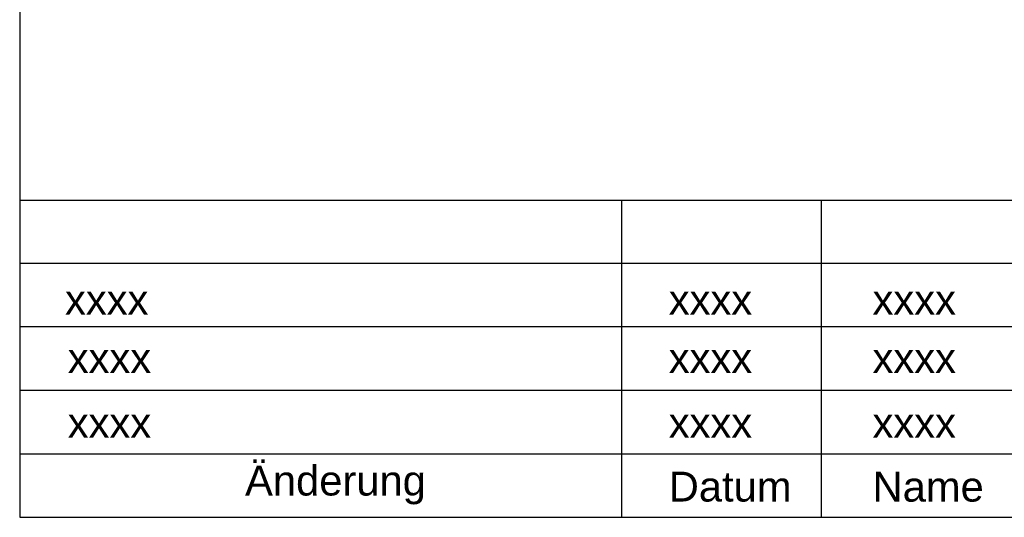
# Model space of a CAD drawing. Header units: metres. Extents: x 0 to 0.185, y 0 to 0.06.
# Tile 1 of 62: x 0 to 0.059, y 0 to 0.03. Entities that reach past the tile are written whole.
import ezdxf

# ---------------------------------------------------------------- set-up
doc = ezdxf.new("R2010")
doc.units = ezdxf.units.M
doc.header["$MEASUREMENT"] = 0
doc.layers.add('RAM_Stempel_HSB_DIN_A3', color=7, linetype='Continuous', lineweight=25)
doc.styles.add('FAHNENBESCHR__250', font='arialn.shx', dxfattribs={"height": 0.5, "bigfont": 'bigfont.shx'})

msp = doc.modelspace()

# ---------------------------------------------------------------- linework, layer by layer
at = {"layer": 'RAM_Stempel_HSB_DIN_A3'}
for p, q in [((0, 0.019125), (0.185, 0.019125)), ((0.036311, 0), (0.036311, 0.019125)), ((0.048336, 0), (0.048336, 0.019125)), ((0.101854, 0.0153), (0, 0.0153)), ((0.101855, 0.011475), (0, 0.011475)), ((0.101855, 0.00765), (0, 0.00765)), ((0, 0.003825), (0.185, 0.003825))]:
    msp.add_line(p, q, dxfattribs=at)
at = {"layer": 'RAM_Stempel_HSB_DIN_A3', "flags": 128}
msp.add_lwpolyline([(0, 0), (0.185, 0), (0.185, 0.06), (0, 0.06), (0, 0)], close=True, dxfattribs=at)

# ---------------------------------------------------------------- texts
at = {"layer": 'RAM_Stempel_HSB_DIN_A3', "char_height": 0.0018, "width": 0.0179693, "attachment_point": 1, "line_spacing_factor": 0.633333, "style": 'FAHNENBESCHR__250'}
for s, insert in [('\\fArial|b0|i0|c00|p39;xxxx', (0.002732, 0.014024)), ('\\fArial|b0|i0|c00|p39;xxxx', (0.039134, 0.014024)), ('\\fArial|b0|i0|c00|p39;xxxx', (0.051421, 0.014024)), ('\\fArial|b0|i0|c00|p39;xxxx', (0.002898, 0.010504)), ('\\fArial|b0|i0|c00|p39;xxxx', (0.039134, 0.010504)), ('\\fArial|b0|i0|c00|p39;xxxx', (0.051421, 0.010504)), ('\\fArial|b0|i0|c00|p39;xxxx', (0.002898, 0.006598)), ('\\fArial|b0|i0|c00|p39;xxxx', (0.039134, 0.006598)), ('\\fArial|b0|i0|c00|p39;xxxx', (0.051421, 0.006598)), ('\\fArial|b0|i0|c00|p39;Änderung', (0.013588, 0.003113)), ('\\fArial|b0|i0|c00|p39;Datum', (0.039134, 0.002751)), ('\\fArial|b0|i0|c00|p39;Name', (0.051421, 0.002745))]:
    msp.add_mtext(s, dxfattribs=dict(at, insert=insert))

doc.saveas('drawing.dxf')
